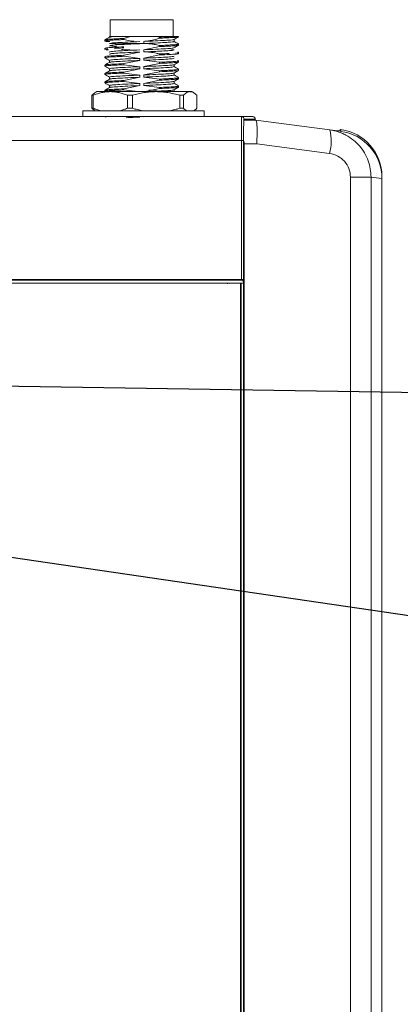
# Model space of a CAD drawing. Header units: millimetres. Extents: x 15 to 836, y 5 to 589.
# Tile 16 of 24: x 443 to 475, y 343 to 426. Entities that reach past the tile are written whole.
import ezdxf

# ---------------------------------------------------------------- set-up
doc = ezdxf.new("R2010")
doc.units = ezdxf.units.MM
doc.dimstyles.new('SLDDIMSTYLE0', dxfattribs={"dimtxt": 0.18, "dimasz": 3.556, "dimexe": 0, "dimexo": 0.0625, "dimgap": 0, "dimtad": 0, "dimtih": 1, "dimtoh": 1, "dimdec": 0, "dimrnd": 1e-09, "dimzin": 0, "dimdsep": 46, "dimtxsty": 'Standard', "dimsah": 1, "dimcen": 0.09, "dimadec": 0, "dimazin": 0, "dimtfac": 3.556, "dimtdec": 0, "dimtofl": 0, "dimtmove": 0, "dimatfit": 3, "dimfxl": 1, "dimfrac": 2, "dimtolj": 1, "dimtzin": 0, "dimarcsym": 0})

msp = doc.modelspace()

# ---------------------------------------------------------------- linework, layer by layer
at = {"color": 7, "linetype": 'Continuous', "lineweight": 15}
for p, q in [((451.062, 425.625), (451.062, 424.225)), ((453.711, 425.625), (451.062, 425.625)), ((456.362, 425.625), (453.711, 425.625)), ((456.362, 424.225), (456.362, 425.625)), ((450.612, 423.926), (450.612, 423.838)), ((450.618, 423.926), (450.613, 423.93)), ((450.993, 424.225), (450.993, 424.151)), ((452.211, 423.958), (452.211, 424.046)), ((454.917, 424.225), (452.895, 424.225)), ((453.879, 423.8), (453.879, 423.624)), ((454.917, 424.225), (455.211, 424.159)), ((455.211, 424.159), (455.211, 424.071)), ((456.43, 423.794), (456.43, 423.966)), ((456.463, 424.225), (456.812, 424.225)), ((456.809, 424.191), (456.81, 424.187)), ((456.812, 424.191), (456.812, 424.225)), ((450.612, 423.221), (450.612, 423.132)), ((450.714, 423.102), (450.916, 423.085)), ((451.01, 423.441), (451.068, 423.457)), ((451.512, 423.509), (451.512, 423.508)), ((454.129, 423.61), (453.544, 423.611)), ((455.211, 423.365), (453.879, 423.095)), ((453.879, 423.095), (453.879, 422.918)), ((455.211, 423.454), (455.211, 423.365)), ((456.428, 423.092), (456.217, 423.132)), ((456.423, 423.08), (456.324, 423.065)), ((456.81, 423.577), (456.8, 423.582)), ((456.812, 423.485), (456.812, 423.573)), ((450.612, 422.515), (450.612, 422.427)), ((450.993, 422.206), (450.993, 422.034)), ((450.995, 422.908), (451.024, 422.902)), ((450.995, 422.732), (451.089, 422.714)), ((452.211, 422.635), (453.544, 422.905)), ((452.211, 422.547), (452.211, 422.635)), ((453.544, 422.376), (452.211, 422.547)), ((452.211, 421.929), (453.544, 422.2)), ((453.544, 422.2), (453.544, 422.376)), ((455.211, 422.66), (453.879, 422.389)), ((453.879, 422.389), (453.879, 422.213)), ((453.879, 422.213), (455.211, 422.042)), ((455.211, 422.748), (455.211, 422.66)), ((456.812, 422.78), (456.812, 422.868)), ((456.812, 422.074), (456.812, 422.162)), ((450.612, 421.81), (450.612, 421.721)), ((450.993, 421.501), (450.993, 421.329)), ((452.211, 421.841), (452.211, 421.929)), ((453.544, 421.671), (452.211, 421.841)), ((452.211, 421.224), (453.544, 421.494)), ((453.544, 421.494), (453.544, 421.671)), ((455.211, 421.954), (453.879, 421.684)), ((453.879, 421.684), (453.879, 421.507)), ((453.879, 421.507), (455.211, 421.337)), ((455.211, 422.042), (455.211, 421.954)), ((455.211, 421.337), (455.211, 421.249)), ((456.43, 421.677), (456.43, 421.849)), ((456.812, 421.368), (456.812, 421.457)), ((450.612, 421.104), (450.612, 421.016)), ((450.993, 420.795), (450.993, 420.623)), ((452.211, 421.135), (452.211, 421.224)), ((453.544, 420.965), (452.211, 421.135)), ((452.211, 420.518), (453.544, 420.789)), ((452.211, 420.43), (452.211, 420.518)), ((453.544, 420.789), (453.544, 420.965)), ((455.211, 421.249), (453.879, 420.978)), ((453.879, 420.978), (453.879, 420.802)), ((453.879, 420.802), (455.211, 420.631)), ((455.211, 420.543), (453.879, 420.272)), ((455.211, 420.631), (455.211, 420.543)), ((456.43, 420.972), (456.43, 421.144)), ((456.812, 420.663), (456.812, 420.751)), ((450.612, 420.398), (450.612, 420.31)), ((450.612, 419.693), (450.612, 419.605)), ((450.993, 420.09), (450.993, 419.918)), ((453.544, 420.26), (452.211, 420.43)), ((452.211, 419.813), (453.544, 420.083)), ((452.211, 419.724), (452.211, 419.813)), ((453.379, 419.575), (452.211, 419.724)), ((453.544, 420.083), (453.544, 420.26)), ((453.879, 420.272), (453.879, 420.096)), ((453.879, 420.096), (455.211, 419.926)), ((455.211, 419.838), (453.879, 419.567)), ((455.211, 419.926), (455.211, 419.838)), ((456.43, 420.266), (456.43, 420.438)), ((456.43, 419.56), (456.43, 419.733)), ((456.812, 419.957), (456.812, 420.046)), ((449.521, 419.275), (449.627, 419.275)), ((449.521, 419.275), (449.521, 418.175)), ((449.627, 418.175), (449.627, 419.275)), ((449.93, 419.575), (449.774, 419.482)), ((449.93, 419.575), (451.065, 419.575)), ((450.618, 419.597), (450.625, 419.593)), ((451.065, 419.575), (454.915, 419.575)), ((452.917, 419.275), (452.504, 419.275)), ((452.504, 419.275), (452.504, 418.175)), ((452.917, 418.175), (452.917, 419.275)), ((454.915, 419.575), (457.78, 419.575)), ((456.913, 419.275), (456.913, 418.175)), ((456.913, 419.275), (457.221, 419.275)), ((457.221, 418.175), (457.221, 419.275)), ((457.78, 419.575), (457.93, 419.575)), ((458.086, 419.482), (457.93, 419.575)), ((458.34, 419.275), (458.34, 418.175)), ((449.627, 418.175), (449.521, 418.175)), ((452.917, 418.175), (452.504, 418.175)), ((457.221, 418.175), (456.913, 418.175)), ((448.758, 417.975), (448.758, 417.475)), ((448.758, 417.975), (458.958, 417.975)), ((453.879, 417.45), (454.456, 417.475)), ((458.958, 417.475), (458.958, 417.975)), ((462.114, 417.475), (463.048, 417.475)), ((462.314, 417.275), (463.248, 417.275)), ((462.363, 417.18), (463.297, 417.18)), ((463.248, 417.275), (463.248, 417.18)), ((469.52, 416.36), (463.298, 417.18)), ((470.432, 416.24), (469.52, 416.36)), ((470.415, 416.368), (470.208, 416.27)), ((470.454, 416.386), (470.454, 416.237)), ((401.737, 415.475), (462.086, 415.475)), ((462.086, 403.775), (462.086, 415.475)), ((462.086, 415.475), (462.266, 415.475)), ((462.266, 403.775), (462.266, 415.475)), ((462.311, 415.372), (462.311, 403.513)), ((462.312, 415.18), (462.312, 265.68)), ((462.312, 415.18), (463.375, 415.18)), ((469.509, 414.378), (463.375, 415.18)), ((471.267, 268.466), (471.267, 412.394)), ((471.267, 412.394), (473.003, 412.394)), ((473.003, 268.466), (473.003, 412.394)), ((473.003, 412.394), (473.912, 412.274)), ((473.912, 412.274), (473.912, 412.428)), ((473.912, 268.585), (473.912, 412.274)), ((462.179, 403.725), (401.644, 403.725)), ((401.737, 403.775), (462.086, 403.775)), ((460.911, 403.43), (460.912, 403.475)), ((462.012, 277.43), (462.012, 403.43)), ((462.086, 403.775), (462.266, 403.775)), ((462.179, 403.725), (462.179, 403.775)), ((462.266, 403.775), (462.269, 403.775)), ((462.269, 403.535), (462.269, 403.775)), ((462.303, 403.505), (462.311, 403.513)), ((462.303, 277.355), (462.303, 403.505))]:
    msp.add_line(p, q, dxfattribs=at)
at = {"color": 8, "linetype": 'Continuous', "lineweight": 15}
for p, q in [((462.07, 403.489), (462.07, 277.384)), ((462.27, 277.355), (462.27, 403.476))]:
    msp.add_line(p, q, dxfattribs=at)
at = {"color": 7, "linetype": 'Continuous', "lineweight": 15}
for centre, radius, start, end in [((462.114, 417.275), 0.2, 359.99105, 89.98813), ((463.048, 417.275), 0.2, 0, 90), ((465.484, 415.39), 4.151, 345.87985, 13.51908)]:
    msp.add_arc(centre, radius, start, end, dxfattribs=at)
for centre, major_axis, ratio, start_param, end_param in [((469.087, 411.7), (9.827, 5.891), 0.304707, 1.252866, 1.256809), ((469.906, 412.418), (-3.015, -2.644), 0.997579, 2.422846, 3.856397), ((469.91, 412.274), (3.967, -0.522), 0.999651, 0.130855, 1.570796)]:
    msp.add_ellipse(centre, major_axis=major_axis, ratio=ratio, start_param=start_param, end_param=end_param, dxfattribs=at)
for points, knots in [([(451.015, 423.781), (450.967, 423.784), (450.875, 423.79), (450.78, 423.799), (450.679, 423.812), (450.622, 423.825), (450.608, 423.838), (450.624, 423.852), (450.684, 423.865), (450.786, 423.877), (450.917, 423.89), (451.088, 423.901), (451.295, 423.913), (451.463, 423.922), (451.694, 423.934), (451.941, 423.946), (452.143, 423.955), (452.211, 423.958)], [0, 0, 0, 0, 0.057178, 0.11096, 0.165528, 0.27148, 0.325259, 0.379821, 0.485412, 0.539589, 0.594165, 0.700127, 0.753913, 0.808482, 0.855836, 0.951554, 1, 1, 1, 1]), ([(451.004, 424.157), (450.94, 424.12), (450.812, 424.046), (450.685, 423.972), (450.621, 423.935)], [0, 0, 0, 0, 0.499943, 1, 1, 1, 1]), ([(450.624, 423.935), (450.626, 423.937), (450.64, 423.945), (450.706, 423.956), (450.816, 423.969), (450.922, 423.978), (451.088, 423.989), (451.292, 424.001), (451.543, 424.015), (451.754, 424.025), (451.981, 424.036), (452.134, 424.043), (452.211, 424.046)], [0, 0, 0, 0, 0.039448, 0.207815, 0.294202, 0.381224, 0.465479, 0.635932, 0.722939, 0.82588, 0.912618, 1, 1, 1, 1]), ([(450.994, 424.225), (450.994, 424.225), (450.991, 424.225), (451.002, 424.225), (451.031, 424.225), (451.081, 424.225), (451.149, 424.225), (451.234, 424.225), (451.339, 424.225), (451.471, 424.225), (451.58, 424.225), (451.641, 424.225)], [0, 0, 0, 0, 0.009127, 0.127341, 0.248128, 0.369802, 0.487201, 0.605416, 0.726203, 0.847876, 1, 1, 1, 1]), ([(450.995, 423.614), (451.023, 423.629), (451.079, 423.659), (451.655, 423.698), (452.499, 423.744), (453.197, 423.773), (453.544, 423.787)], [0, 0, 0, 0, 0.25283, 0.496472, 0.750067, 1, 1, 1, 1]), ([(451.641, 424.225), (451.522, 424.217), (451.283, 424.201), (451.064, 424.179), (451.043, 424.163), (451.034, 424.157)], [0, 0, 0, 0, 0.358167, 0.721833, 1, 1, 1, 1]), ([(451.641, 424.225), (451.738, 424.225), (451.936, 424.225), (452.267, 424.225), (452.59, 424.225), (452.793, 424.225), (452.895, 424.225)], [0, 0, 0, 0, 0.289549, 0.587495, 0.7923, 1, 1, 1, 1]), ([(452.211, 424.046), (452.304, 424.074), (452.529, 424.143), (452.759, 424.194), (452.895, 424.225)], [0, 0, 0, 0, 0.409926, 1, 1, 1, 1]), ([(453.042, 423.812), (453.025, 423.813), (452.827, 423.834), (452.549, 423.878), (452.291, 423.939), (452.211, 423.958)], [0, 0, 0, 0, 0.0595585, 0.7077782, 1, 1, 1, 1]), ([(455.211, 424.071), (455.133, 424.047), (454.897, 423.975), (454.556, 423.894), (454.189, 423.829), (453.982, 423.81), (453.879, 423.8)], [0, 0, 0, 0, 0.180965, 0.543089, 0.77113, 1, 1, 1, 1]), ([(456.394, 423.962), (456.395, 423.958), (456.398, 423.942), (456.158, 423.916), (455.661, 423.883), (454.879, 423.841), (454.21, 423.814), (453.879, 423.8)], [0, 0, 0, 0, 0.0730115, 0.2791915, 0.4818421, 0.743112, 1, 1, 1, 1]), ([(456.399, 423.794), (456.403, 423.787), (456.413, 423.768), (456.161, 423.74), (455.66, 423.707), (454.879, 423.665), (454.21, 423.637), (453.879, 423.624)], [0, 0, 0, 0, 0.1179518, 0.3141361, 0.5069613, 0.7555658, 1, 1, 1, 1]), ([(454.917, 424.225), (455.069, 424.225), (455.379, 424.225), (455.796, 424.225), (456.173, 424.225), (456.365, 424.225), (456.463, 424.225)], [0, 0, 0, 0, 0.241947, 0.490907, 0.741561, 1, 1, 1, 1]), ([(456.463, 424.225), (456.376, 424.219), (456.201, 424.207), (455.877, 424.19), (455.544, 424.174), (455.323, 424.164), (455.211, 424.159)], [0, 0, 0, 0, 0.283317, 0.574849, 0.785768, 1, 1, 1, 1]), ([(456.803, 424.183), (456.8, 424.181), (456.787, 424.173), (456.726, 424.162), (456.623, 424.15), (456.524, 424.141), (456.404, 424.132), (456.264, 424.123), (456.1, 424.114), (455.912, 424.104), (455.699, 424.093), (455.466, 424.082), (455.297, 424.075), (455.211, 424.071)], [0, 0, 0, 0, 0.046217, 0.20719, 0.289219, 0.371942, 0.45524, 0.54035, 0.626086, 0.717524, 0.80974, 0.904438, 1, 1, 1, 1]), ([(456.422, 423.962), (456.486, 423.999), (456.614, 424.072), (456.741, 424.146), (456.805, 424.183)], [0, 0, 0, 0, 0.499935, 1, 1, 1, 1]), ([(456.802, 423.582), (456.739, 423.619), (456.614, 423.691), (456.49, 423.763), (456.43, 423.798)], [0, 0, 0, 0, 0.513698, 1, 1, 1, 1]), ([(452.211, 423.34), (451.925, 423.327), (451.364, 423.301), (450.931, 423.275), (450.704, 423.251), (450.607, 423.235), (450.624, 423.224), (450.629, 423.221)], [0, 0, 0, 0, 0.313595, 0.614668, 0.727767, 0.926324, 1, 1, 1, 1]), ([(450.861, 423.178), (450.744, 423.166), (450.6, 423.151), (450.624, 423.135), (450.629, 423.132)], [0, 0, 0, 0, 0.803286, 1, 1, 1, 1]), ([(450.993, 423.44), (451.028, 423.425), (451.082, 423.4), (451.454, 423.377), (451.593, 423.368)], [0, 0, 0, 0, 0.624705, 1, 1, 1, 1]), ([(453.544, 423.082), (453.197, 423.068), (452.499, 423.039), (451.656, 422.992), (451.092, 422.955), (451.036, 422.926), (451.009, 422.912)], [0, 0, 0, 0, 0.255339, 0.514419, 0.76333, 1, 1, 1, 1]), ([(451.814, 423.529), (452.042, 423.542), (452.404, 423.562), (452.946, 423.587), (453.245, 423.599), (453.395, 423.605), (453.47, 423.608), (453.507, 423.61), (453.525, 423.61), (453.534, 423.611), (453.54, 423.611), (453.541, 423.611), (453.543, 423.611), (453.543, 423.611), (453.543, 423.611), (453.542, 423.611), (453.541, 423.611), (453.536, 423.611), (453.514, 423.611), (453.429, 423.611), (453.081, 423.612), (452.56, 423.611), (451.951, 423.609), (451.45, 423.608), (451.062, 423.613), (451.034, 423.611), (451.021, 423.61)], [0, 0, 0, 0, 0.149633, 0.23748, 0.280693, 0.302031, 0.312624, 0.317899, 0.320532, 0.321846, 0.322504, 0.322832, 0.322996, 0.322999, 0.323006, 0.323037, 0.323161, 0.323662, 0.325669, 0.333728, 0.366286, 0.499661, 0.60108, 0.722288, 0.861792, 1, 1, 1, 1]), ([(452.389, 423.56), (452.184, 423.55), (451.687, 423.523), (451.154, 423.49), (451.076, 423.463), (451.041, 423.451)], [0, 0, 0, 0, 0.279103, 0.679229, 1, 1, 1, 1]), ([(452.211, 423.252), (452.013, 423.243), (451.755, 423.232), (451.506, 423.219), (451.431, 423.215), (451.404, 423.213)], [0, 0, 0, 0, 0.677471, 0.883263, 1, 1, 1, 1]), ([(452.009, 423.11), (452.147, 423.104), (452.448, 423.091), (452.833, 423.076), (453.069, 423.067), (453.112, 423.066)], [0, 0, 0, 0, 0.409159, 0.894286, 1, 1, 1, 1]), ([(453.879, 423.624), (454.073, 423.618), (454.363, 423.609), (454.729, 423.555), (454.98, 423.508), (455.134, 423.472), (455.211, 423.454)], [0, 0, 0, 0, 0.431061, 0.646292, 0.823018, 1, 1, 1, 1]), ([(453.879, 423.095), (454.226, 423.109), (454.924, 423.138), (455.763, 423.184), (456.299, 423.219), (456.354, 423.244), (456.377, 423.255)], [0, 0, 0, 0, 0.2702976, 0.5445542, 0.808048, 1, 1, 1, 1]), ([(455.019, 422.968), (454.836, 422.959), (454.474, 422.942), (454.075, 422.926), (453.879, 422.918)], [0, 0, 0, 0, 0.5067354, 1, 1, 1, 1]), ([(455.019, 422.968), (455.27, 422.981), (455.801, 423.01), (456.325, 423.045), (456.381, 423.073), (456.409, 423.087)], [0, 0, 0, 0, 0.3183382, 0.6735598, 1, 1, 1, 1]), ([(455.211, 423.454), (455.358, 423.46), (455.58, 423.47), (455.843, 423.483), (456.086, 423.496), (456.297, 423.508), (456.47, 423.519), (456.58, 423.528), (456.7, 423.541), (456.776, 423.554), (456.809, 423.566), (456.809, 423.571), (456.809, 423.573)], [0, 0, 0, 0, 0.156053, 0.236121, 0.316779, 0.472833, 0.552902, 0.633561, 0.711648, 0.86962, 0.950257, 1, 1, 1, 1]), ([(455.211, 423.365), (455.283, 423.369), (455.498, 423.378), (455.761, 423.391), (455.997, 423.403), (456.213, 423.415), (456.397, 423.426), (456.547, 423.437), (456.642, 423.446), (456.718, 423.456), (456.769, 423.466), (456.802, 423.473), (456.801, 423.476), (456.801, 423.476)], [0, 0, 0, 0, 0.08055, 0.243627, 0.326317, 0.406867, 0.569945, 0.652636, 0.73659, 0.821131, 0.906582, 0.993278, 1, 1, 1, 1]), ([(456.42, 423.255), (456.484, 423.292), (456.611, 423.366), (456.739, 423.439), (456.803, 423.476)], [0, 0, 0, 0, 0.499929, 1, 1, 1, 1]), ([(450.618, 422.419), (450.682, 422.382), (450.81, 422.308), (450.939, 422.234), (451.003, 422.197)], [0, 0, 0, 0, 0.500148, 1, 1, 1, 1]), ([(452.211, 422.635), (451.925, 422.622), (451.364, 422.596), (450.931, 422.569), (450.704, 422.546), (450.607, 422.529), (450.624, 422.518), (450.629, 422.515)], [0, 0, 0, 0, 0.313595, 0.614668, 0.727767, 0.926324, 1, 1, 1, 1]), ([(452.211, 422.547), (452.013, 422.538), (451.754, 422.526), (451.507, 422.513), (451.205, 422.498), (450.824, 422.474), (450.602, 422.446), (450.624, 422.43), (450.629, 422.427)], [0, 0, 0, 0, 0.213123, 0.2778623, 0.3145863, 0.6156578, 0.9263243, 1, 1, 1, 1]), ([(453.544, 422.376), (453.197, 422.362), (452.499, 422.333), (451.656, 422.287), (451.092, 422.249), (451.036, 422.22), (451.009, 422.206)], [0, 0, 0, 0, 0.255427, 0.514596, 0.763593, 1, 1, 1, 1]), ([(453.544, 422.905), (453.197, 422.891), (452.499, 422.863), (451.656, 422.816), (451.093, 422.778), (451.037, 422.75), (451.01, 422.736)], [0, 0, 0, 0, 0.255811, 0.515369, 0.76474, 1, 1, 1, 1]), ([(453.544, 422.2), (453.197, 422.186), (452.498, 422.157), (451.659, 422.11), (451.124, 422.076), (451.069, 422.05), (451.045, 422.039)], [0, 0, 0, 0, 0.270274, 0.544508, 0.807978, 1, 1, 1, 1]), ([(455.211, 422.748), (455.117, 422.77), (454.853, 422.832), (454.496, 422.886), (454.145, 422.915), (453.968, 422.917), (453.879, 422.918)], [0, 0, 0, 0, 0.215184, 0.605605, 0.802521, 1, 1, 1, 1]), ([(456.428, 422.563), (456.4, 422.548), (456.343, 422.517), (455.768, 422.479), (454.923, 422.432), (454.225, 422.403), (453.879, 422.389)], [0, 0, 0, 0, 0.25283, 0.496472, 0.750066, 1, 1, 1, 1]), ([(456.428, 422.387), (456.4, 422.371), (456.343, 422.341), (455.768, 422.302), (454.923, 422.256), (454.225, 422.227), (453.879, 422.213)], [0, 0, 0, 0, 0.25283, 0.496472, 0.750066, 1, 1, 1, 1]), ([(456.019, 422.787), (455.992, 422.785), (455.916, 422.781), (455.668, 422.768), (455.41, 422.757), (455.211, 422.748)], [0, 0, 0, 0, 0.116737, 0.322527, 1, 1, 1, 1]), ([(456.794, 422.78), (456.799, 422.776), (456.816, 422.765), (456.719, 422.749), (456.492, 422.725), (456.058, 422.699), (455.497, 422.673), (455.211, 422.66)], [0, 0, 0, 0, 0.073791, 0.272324, 0.385409, 0.686445, 1, 1, 1, 1]), ([(456.71, 422.192), (456.736, 422.188), (456.812, 422.175), (456.829, 422.149), (456.611, 422.115), (456.218, 422.092), (455.916, 422.076), (455.668, 422.063), (455.41, 422.051), (455.211, 422.042)], [0, 0, 0, 0, 0.087413, 0.254183, 0.504312, 0.746716, 0.776283, 0.828407, 1, 1, 1, 1]), ([(456.71, 422.898), (456.736, 422.893), (456.811, 422.88), (456.838, 422.854), (456.661, 422.833), (456.555, 422.821)], [0, 0, 0, 0, 0.173331, 0.50402, 1, 1, 1, 1]), ([(452.211, 421.929), (451.925, 421.916), (451.365, 421.89), (450.929, 421.864), (450.707, 421.84), (450.613, 421.827), (450.622, 421.818), (450.622, 421.817)], [0, 0, 0, 0, 0.334893, 0.656414, 0.777195, 0.989237, 1, 1, 1, 1]), ([(450.618, 421.713), (450.682, 421.676), (450.81, 421.602), (450.939, 421.528), (451.003, 421.491)], [0, 0, 0, 0, 0.500148, 1, 1, 1, 1]), ([(451.003, 422.04), (450.939, 422.003), (450.811, 421.929), (450.683, 421.854), (450.619, 421.817)], [0, 0, 0, 0, 0.499798, 1, 1, 1, 1]), ([(451.003, 421.334), (450.939, 421.297), (450.811, 421.223), (450.683, 421.149), (450.619, 421.112)], [0, 0, 0, 0, 0.499798, 1, 1, 1, 1]), ([(452.211, 421.841), (452.013, 421.832), (451.754, 421.821), (451.507, 421.808), (451.205, 421.792), (450.824, 421.769), (450.602, 421.74), (450.624, 421.724), (450.629, 421.721)], [0, 0, 0, 0, 0.213123, 0.277862, 0.314586, 0.615658, 0.926324, 1, 1, 1, 1]), ([(453.544, 421.671), (453.197, 421.657), (452.499, 421.628), (451.656, 421.581), (451.092, 421.544), (451.036, 421.515), (451.009, 421.501)], [0, 0, 0, 0, 0.255427, 0.514596, 0.763593, 1, 1, 1, 1]), ([(453.544, 421.494), (453.197, 421.48), (452.498, 421.451), (451.659, 421.405), (451.124, 421.37), (451.069, 421.345), (451.045, 421.334)], [0, 0, 0, 0, 0.270274, 0.544508, 0.807978, 1, 1, 1, 1]), ([(456.378, 421.844), (456.354, 421.833), (456.299, 421.808), (455.763, 421.773), (454.924, 421.727), (454.226, 421.698), (453.879, 421.684)], [0, 0, 0, 0, 0.192105, 0.455549, 0.729754, 1, 1, 1, 1]), ([(456.414, 421.677), (456.387, 421.663), (456.331, 421.634), (455.767, 421.597), (454.924, 421.55), (454.225, 421.521), (453.879, 421.507)], [0, 0, 0, 0, 0.236475, 0.48545, 0.744596, 1, 1, 1, 1]), ([(456.801, 422.066), (456.801, 422.066), (456.81, 422.057), (456.716, 422.044), (456.493, 422.02), (456.058, 421.993), (455.497, 421.967), (455.211, 421.954)], [0, 0, 0, 0, 0.010896, 0.22291, 0.343674, 0.665152, 1, 1, 1, 1]), ([(456.794, 421.457), (456.799, 421.454), (456.821, 421.438), (456.599, 421.409), (456.218, 421.386), (455.916, 421.37), (455.668, 421.357), (455.41, 421.346), (455.211, 421.337)], [0, 0, 0, 0, 0.0737909, 0.3844186, 0.6854531, 0.7221724, 0.7869031, 1, 1, 1, 1]), ([(456.801, 421.361), (456.801, 421.36), (456.81, 421.351), (456.716, 421.338), (456.493, 421.314), (456.058, 421.288), (455.497, 421.262), (455.211, 421.249)], [0, 0, 0, 0, 0.010896, 0.22291, 0.343674, 0.665152, 1, 1, 1, 1]), ([(456.42, 421.844), (456.484, 421.881), (456.612, 421.955), (456.74, 422.029), (456.804, 422.066)], [0, 0, 0, 0, 0.499798, 1, 1, 1, 1]), ([(456.42, 421.138), (456.484, 421.175), (456.612, 421.249), (456.74, 421.323), (456.804, 421.361)], [0, 0, 0, 0, 0.499798, 1, 1, 1, 1]), ([(456.805, 421.465), (456.741, 421.502), (456.613, 421.576), (456.485, 421.65), (456.421, 421.687)], [0, 0, 0, 0, 0.500151, 1, 1, 1, 1]), ([(452.211, 421.224), (451.925, 421.21), (451.365, 421.185), (450.929, 421.158), (450.707, 421.134), (450.613, 421.121), (450.622, 421.112), (450.622, 421.112)], [0, 0, 0, 0, 0.334893, 0.656414, 0.777195, 0.989237, 1, 1, 1, 1]), ([(452.211, 420.518), (451.925, 420.505), (451.365, 420.479), (450.929, 420.453), (450.707, 420.429), (450.613, 420.415), (450.622, 420.407), (450.622, 420.406)], [0, 0, 0, 0, 0.334893, 0.656414, 0.777195, 0.989237, 1, 1, 1, 1]), ([(450.618, 421.008), (450.682, 420.971), (450.81, 420.897), (450.939, 420.823), (451.003, 420.786)], [0, 0, 0, 0, 0.500148, 1, 1, 1, 1]), ([(451.003, 420.629), (450.939, 420.592), (450.811, 420.517), (450.683, 420.443), (450.619, 420.406)], [0, 0, 0, 0, 0.4997935, 1, 1, 1, 1]), ([(452.211, 421.135), (452.013, 421.127), (451.754, 421.115), (451.507, 421.102), (451.205, 421.086), (450.824, 421.063), (450.602, 421.035), (450.624, 421.019), (450.629, 421.016)], [0, 0, 0, 0, 0.213123, 0.277862, 0.314586, 0.615658, 0.926324, 1, 1, 1, 1]), ([(453.544, 420.965), (453.197, 420.951), (452.499, 420.922), (451.656, 420.876), (451.092, 420.838), (451.036, 420.809), (451.009, 420.795)], [0, 0, 0, 0, 0.255427, 0.514596, 0.763593, 1, 1, 1, 1]), ([(453.544, 420.789), (453.197, 420.775), (452.498, 420.746), (451.659, 420.699), (451.124, 420.665), (451.069, 420.639), (451.045, 420.628)], [0, 0, 0, 0, 0.270274, 0.544508, 0.807978, 1, 1, 1, 1]), ([(456.378, 421.138), (456.354, 421.128), (456.299, 421.102), (455.763, 421.068), (454.924, 421.021), (454.226, 420.992), (453.879, 420.978)], [0, 0, 0, 0, 0.192105, 0.455549, 0.729754, 1, 1, 1, 1]), ([(456.414, 420.972), (456.387, 420.958), (456.331, 420.929), (455.767, 420.891), (454.924, 420.845), (454.225, 420.816), (453.879, 420.802)], [0, 0, 0, 0, 0.236475, 0.48545, 0.744596, 1, 1, 1, 1]), ([(456.794, 420.751), (456.799, 420.748), (456.821, 420.732), (456.599, 420.704), (456.218, 420.68), (455.916, 420.665), (455.668, 420.652), (455.41, 420.64), (455.211, 420.631)], [0, 0, 0, 0, 0.0737909, 0.3844186, 0.6854531, 0.7221724, 0.7869031, 1, 1, 1, 1]), ([(456.801, 420.655), (456.801, 420.655), (456.81, 420.646), (456.716, 420.632), (456.493, 420.609), (456.058, 420.582), (455.497, 420.556), (455.211, 420.543)], [0, 0, 0, 0, 0.010896, 0.22291, 0.343674, 0.665152, 1, 1, 1, 1]), ([(456.42, 420.433), (456.484, 420.47), (456.612, 420.544), (456.74, 420.618), (456.804, 420.655)], [0, 0, 0, 0, 0.499798, 1, 1, 1, 1]), ([(456.805, 420.759), (456.741, 420.796), (456.613, 420.87), (456.485, 420.944), (456.421, 420.981)], [0, 0, 0, 0, 0.500151, 1, 1, 1, 1]), ([(452.211, 419.813), (451.925, 419.799), (451.365, 419.773), (450.929, 419.747), (450.707, 419.723), (450.613, 419.71), (450.622, 419.701), (450.622, 419.701)], [0, 0, 0, 0, 0.334893, 0.656414, 0.777195, 0.989237, 1, 1, 1, 1]), ([(450.618, 420.302), (450.682, 420.265), (450.81, 420.191), (450.939, 420.117), (451.003, 420.08)], [0, 0, 0, 0, 0.500148, 1, 1, 1, 1]), ([(451.003, 419.923), (450.939, 419.886), (450.811, 419.812), (450.683, 419.738), (450.619, 419.701)], [0, 0, 0, 0, 0.4997935, 1, 1, 1, 1]), ([(452.211, 420.43), (452.013, 420.421), (451.754, 420.409), (451.507, 420.397), (451.205, 420.381), (450.824, 420.357), (450.602, 420.329), (450.624, 420.313), (450.629, 420.31)], [0, 0, 0, 0, 0.213123, 0.277862, 0.314586, 0.615658, 0.926324, 1, 1, 1, 1]), ([(452.211, 419.724), (452.013, 419.715), (451.754, 419.704), (451.507, 419.691), (451.205, 419.675), (450.824, 419.652), (450.602, 419.624), (450.624, 419.608), (450.629, 419.605)], [0, 0, 0, 0, 0.213123, 0.277862, 0.314586, 0.615658, 0.926324, 1, 1, 1, 1]), ([(453.544, 420.26), (453.197, 420.245), (452.499, 420.217), (451.656, 420.17), (451.092, 420.133), (451.036, 420.104), (451.009, 420.09)], [0, 0, 0, 0, 0.255427, 0.514596, 0.763593, 1, 1, 1, 1]), ([(453.544, 420.083), (453.197, 420.069), (452.498, 420.04), (451.659, 419.994), (451.124, 419.959), (451.069, 419.934), (451.045, 419.923)], [0, 0, 0, 0, 0.270274, 0.544508, 0.807978, 1, 1, 1, 1]), ([(456.378, 420.433), (456.354, 420.422), (456.299, 420.397), (455.763, 420.362), (454.924, 420.315), (454.226, 420.287), (453.879, 420.272)], [0, 0, 0, 0, 0.192105, 0.455549, 0.729754, 1, 1, 1, 1]), ([(456.414, 420.266), (456.387, 420.252), (456.331, 420.223), (455.767, 420.186), (454.924, 420.139), (454.225, 420.11), (453.879, 420.096)], [0, 0, 0, 0, 0.236475, 0.48545, 0.744596, 1, 1, 1, 1]), ([(456.378, 419.727), (456.354, 419.717), (456.299, 419.691), (455.762, 419.657), (454.981, 419.613), (454.35, 419.587), (454.07, 419.575)], [0, 0, 0, 0, 0.202456, 0.480095, 0.769074, 1, 1, 1, 1]), ([(454.312, 419.712), (454.455, 419.706), (454.682, 419.697), (454.861, 419.688), (454.926, 419.684)], [0, 0, 0, 0, 0.6356297, 1, 1, 1, 1]), ([(456.794, 420.046), (456.799, 420.042), (456.821, 420.027), (456.599, 419.998), (456.218, 419.975), (455.916, 419.959), (455.668, 419.946), (455.41, 419.935), (455.211, 419.926)], [0, 0, 0, 0, 0.073791, 0.384419, 0.685453, 0.722172, 0.786903, 1, 1, 1, 1]), ([(456.801, 419.949), (456.801, 419.949), (456.81, 419.94), (456.716, 419.927), (456.493, 419.903), (456.058, 419.877), (455.497, 419.851), (455.211, 419.838)], [0, 0, 0, 0, 0.010896, 0.22291, 0.343674, 0.665152, 1, 1, 1, 1]), ([(456.42, 419.727), (456.484, 419.764), (456.612, 419.838), (456.74, 419.912), (456.804, 419.949)], [0, 0, 0, 0, 0.499798, 1, 1, 1, 1]), ([(456.805, 420.053), (456.741, 420.09), (456.613, 420.165), (456.485, 420.239), (456.421, 420.276)], [0, 0, 0, 0, 0.500151, 1, 1, 1, 1]), ([(449.775, 419.478), (449.76, 419.47), (449.722, 419.45), (449.637, 419.385), (449.567, 419.319), (449.521, 419.275)], [0, 0, 0, 0, 0.174892, 0.449354, 1, 1, 1, 1]), ([(449.627, 419.275), (449.743, 419.318), (449.976, 419.405), (450.334, 419.499), (450.697, 419.563), (450.942, 419.571), (451.065, 419.575)], [0, 0, 0, 0, 0.24746, 0.495723, 0.747153, 1, 1, 1, 1]), ([(451.065, 419.575), (451.185, 419.571), (451.426, 419.564), (451.787, 419.501), (452.147, 419.408), (452.385, 419.319), (452.504, 419.275)], [0, 0, 0, 0, 0.246866, 0.495136, 0.747091, 1, 1, 1, 1]), ([(452.917, 419.275), (453.079, 419.318), (453.403, 419.405), (453.899, 419.499), (454.404, 419.563), (454.745, 419.571), (454.915, 419.575)], [0, 0, 0, 0, 0.247459, 0.495723, 0.747153, 1, 1, 1, 1]), ([(454.915, 419.575), (455.082, 419.571), (455.416, 419.564), (455.918, 419.501), (456.418, 419.408), (456.748, 419.319), (456.913, 419.275)], [0, 0, 0, 0, 0.246865, 0.495136, 0.74709, 1, 1, 1, 1]), ([(457.221, 419.275), (457.266, 419.318), (457.357, 419.405), (457.496, 419.499), (457.637, 419.563), (457.732, 419.571), (457.78, 419.575)], [0, 0, 0, 0, 0.24746, 0.495722, 0.747154, 1, 1, 1, 1]), ([(457.78, 419.575), (457.804, 419.574), (457.874, 419.571), (457.991, 419.536), (458.107, 419.472), (458.224, 419.386), (458.293, 419.319), (458.34, 419.275)], [0, 0, 0, 0, 0.123447, 0.371399, 0.621044, 0.7471, 1, 1, 1, 1]), ([(449.521, 418.175), (449.561, 418.136), (449.641, 418.058), (449.723, 418.003), (449.764, 417.975)], [0, 0, 0, 0, 0.4993854, 1, 1, 1, 1]), ([(450.251, 417.975), (450.146, 418.003), (449.936, 418.058), (449.73, 418.136), (449.627, 418.175)], [0, 0, 0, 0, 0.499319, 1, 1, 1, 1]), ([(452.504, 418.175), (452.401, 418.136), (452.195, 418.058), (451.985, 418.003), (451.88, 417.975)], [0, 0, 0, 0, 0.499384, 1, 1, 1, 1]), ([(453.785, 417.975), (453.639, 418.003), (453.347, 418.058), (453.061, 418.136), (452.917, 418.175)], [0, 0, 0, 0, 0.499321, 1, 1, 1, 1]), ([(456.913, 418.175), (456.77, 418.136), (456.484, 418.058), (456.192, 418.003), (456.046, 417.975)], [0, 0, 0, 0, 0.499384, 1, 1, 1, 1]), ([(457.464, 417.975), (457.423, 418.003), (457.341, 418.058), (457.261, 418.136), (457.221, 418.175)], [0, 0, 0, 0, 0.499318, 1, 1, 1, 1]), ([(458.34, 418.175), (458.3, 418.136), (458.219, 418.058), (458.138, 418.003), (458.097, 417.975)], [0, 0, 0, 0, 0.499385, 1, 1, 1, 1]), ([(401.709, 417.475), (405.728, 417.475), (413.763, 417.475), (425.861, 417.475), (437.962, 417.475), (450.06, 417.475), (458.095, 417.475), (462.114, 417.475)], [0, 0, 0, 0, 0.200018, 0.399957, 0.60004, 0.799977, 1, 1, 1, 1]), ([(450.714, 417.458), (450.682, 417.462), (450.642, 417.468), (450.64, 417.474), (450.64, 417.475)], [0, 0, 0, 0, 0.783429, 1, 1, 1, 1]), ([(452.403, 417.388), (452.587, 417.396), (452.949, 417.414), (453.347, 417.43), (453.544, 417.437)], [0, 0, 0, 0, 0.506735, 1, 1, 1, 1]), ([(462.086, 415.475), (462.087, 415.731), (462.088, 416.12), (462.091, 416.586), (462.095, 416.996), (462.103, 417.386), (462.11, 417.445), (462.114, 417.475)], [0, 0, 0, 0, 0.242736, 0.36978, 0.500303, 0.749609, 1, 1, 1, 1]), ([(462.266, 415.475), (462.267, 415.712), (462.268, 416.185), (462.279, 416.78), (462.295, 417.194), (462.307, 417.248), (462.314, 417.275)], [0, 0, 0, 0, 0.2499655, 0.4997269, 0.7494105, 1, 1, 1, 1]), ([(463.298, 417.18), (463.298, 417.18), (463.297, 417.18), (463.297, 417.18), (463.297, 417.18), (463.297, 417.18)], [0, 0, 0, 0, 0.4992423, 0.7495692, 1, 1, 1, 1]), ([(463.375, 415.18), (463.384, 415.341), (463.401, 415.642), (463.414, 416.131), (463.411, 416.542), (463.391, 416.85), (463.36, 417.103), (463.322, 417.149), (463.298, 417.18)], [0, 0, 0, 0, 0.155339, 0.290654, 0.50041, 0.631155, 0.758173, 1, 1, 1, 1]), ([(473.003, 412.394), (472.957, 412.862), (472.887, 413.574), (472.462, 414.444), (472.037, 415.032), (471.507, 415.539), (470.993, 415.879), (470.499, 416.111), (470.045, 416.27), (469.703, 416.329), (469.52, 416.36)], [0, 0, 0, 0, 0.242407, 0.36924, 0.499539, 0.618971, 0.74965, 0.81945, 0.902903, 1, 1, 1, 1]), ([(471.267, 412.394), (471.241, 412.636), (471.189, 413.121), (470.788, 413.745), (470.215, 414.211), (469.745, 414.322), (469.509, 414.378)], [0, 0, 0, 0, 0.250124, 0.499999, 0.749953, 1, 1, 1, 1]), ([(462.273, 403.475), (458.234, 403.475), (450.156, 403.475), (437.995, 403.475), (425.829, 403.475), (413.667, 403.475), (405.589, 403.475), (401.55, 403.475)], [0, 0, 0, 0, 0.200018, 0.399957, 0.60004, 0.799977, 1, 1, 1, 1]), ([(462.269, 403.535), (462.267, 403.548), (462.263, 403.575), (462.232, 403.639), (462.2, 403.691), (462.179, 403.725)], [0, 0, 0, 0, 0.225574, 0.501283, 1, 1, 1, 1]), ([(462.273, 403.475), (462.273, 403.478), (462.271, 403.483), (462.27, 403.517), (462.269, 403.535)], [0, 0, 0, 0, 0.479777, 1, 1, 1, 1])]:
    msp.add_open_spline(points, degree=3, knots=knots, dxfattribs=at)

# ---------------------------------------------------------------- leaders
at = {"color": 7, "linetype": 'Continuous', "lineweight": 0}
for points in [[(407.642, 395.39), (539.264, 393.327)], [(408.218, 385.496), (539.264, 366.304)]]:
    msp.add_leader(points, dimstyle='SLDDIMSTYLE0', dxfattribs=at)

doc.saveas('drawing.dxf')
